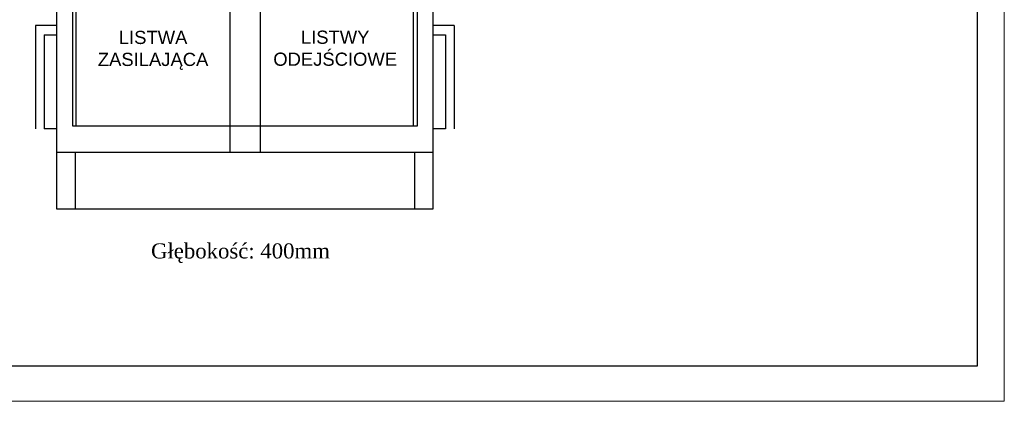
# Model space of a CAD drawing. Header units: centimetres. Extents: x -4250 to -484, y 169 to 6592.
# Tile 140 of 178: x -745 to -484, y 5121 to 5223. Entities that reach past the tile are written whole.
import ezdxf

# ---------------------------------------------------------------- set-up
doc = ezdxf.new("R2010")
doc.units = ezdxf.units.CM
for name, color, linetype in [('1', 7, 'Continuous'), ('4', 7, 'Continuous'), ('RAMKA1', 100, 'Continuous')]:
    doc.layers.add(name, color=color, linetype=linetype)
doc.layers.add('Ramka zew.', color=9, linetype='Continuous', lineweight=20, plot=False)

msp = doc.modelspace()

# ---------------------------------------------------------------- linework, layer by layer
at = {"ltscale": 0.25}
for p, q in [((-689.4662, 5387.4768, 20), (-689.4662, 5187.4768, 20)), ((-681.4085, 5387.4768, 20), (-681.4085, 5187.4768, 20)), ((-730.198, 5194.4768, 20), (-730.198, 5382.4768, 20)), ((-640.6455, 5194.4768, 20), (-640.6455, 5382.4768, 20)), ((-735.448, 5221.1614, 20), (-741.033, 5221.1614, 20)), ((-741.033, 5221.1614, 20), (-741.033, 5193.6821, 20)), ((-629.8416, 5221.1614, 20), (-635.4266, 5221.1614, 20)), ((-629.8416, 5221.1614, 20), (-629.8416, 5193.6821, 20)), ((-735.448, 5187.4768, 20), (-735.448, 5172.4435, 20)), ((-730.448, 5172.4435, 20), (-730.448, 5187.4768, 20)), ((-640.4266, 5187.4768, 20), (-640.4266, 5172.4435, 20)), ((-635.4266, 5172.4435, 20), (-635.4266, 5187.4768, 20)), ((-735.448, 5172.4435, 20), (-635.4266, 5172.4435, 20))]:
    msp.add_line(p, q, dxfattribs=at)
at = {"ltscale": 0.25, "elevation": 20}
for points in [[(-735.448, 5187.4768), (-635.4266, 5187.4768), (-635.4266, 5387.4768), (-735.448, 5387.4768)], [(-639.6052, 5382.4768), (-731.248, 5382.4768), (-731.248, 5194.4768), (-639.6052, 5194.4768)]]:
    msp.add_lwpolyline(points, close=True, dxfattribs=at)
at = {"layer": '1', "color": 7}
for p, q in [((-738.7324, 5218.6286, 20), (-735.448, 5218.6286, 20)), ((-738.7324, 5218.6286, 20), (-738.7324, 5193.6787, 20)), ((-635.4266, 5218.6286, 20), (-632.1423, 5218.6286, 20)), ((-632.1423, 5218.6286, 20), (-632.1423, 5193.6787, 20)), ((-735.448, 5193.6787, 20), (-738.7324, 5193.6787, 20)), ((-632.1423, 5193.6787, 20), (-635.4266, 5193.6787, 20))]:
    msp.add_line(p, q, dxfattribs=at)
at = {"layer": 'Ramka zew.', "elevation": 20}
msp.add_lwpolyline([(-903.7971, 5121.3604), (-483.7971, 5121.3604), (-483.7971, 5418.3604), (-903.7971, 5418.3604)], close=True, dxfattribs=at)
at = {"layer": 'RAMKA1', "elevation": 20}
msp.add_lwpolyline([(-490.9798, 5130.6607), (-886.3928, 5130.6607), (-886.3928, 5408.1612), (-490.9798, 5408.1612)], close=True, dxfattribs=at)

# ---------------------------------------------------------------- texts
at = {"color": 7, "lineweight": -3, "insert": (-686.6127, 5160.6873, 20), "char_height": 4, "width": 82.689399, "attachment_point": 5}
msp.add_mtext('{\\fTimes New Roman|b0|i0|c238|p18;Głębokość: 400mm}', dxfattribs=at)
at = {"layer": '4', "char_height": 3.5, "width": 66.391139, "attachment_point": 8}
for s, insert in [('{\\fArial|b0|i0|c238|p34;LISTWA \\PZASILAJĄCA}', (-709.8111, 5209.3481, 20)), ('{\\fArial|b0|i0|c238|p34;LISTWY\\PODEJŚCIOWE}', (-661.468, 5210.3852, 20))]:
    msp.add_mtext(s, dxfattribs=dict(at, insert=insert))

doc.saveas('drawing.dxf')
